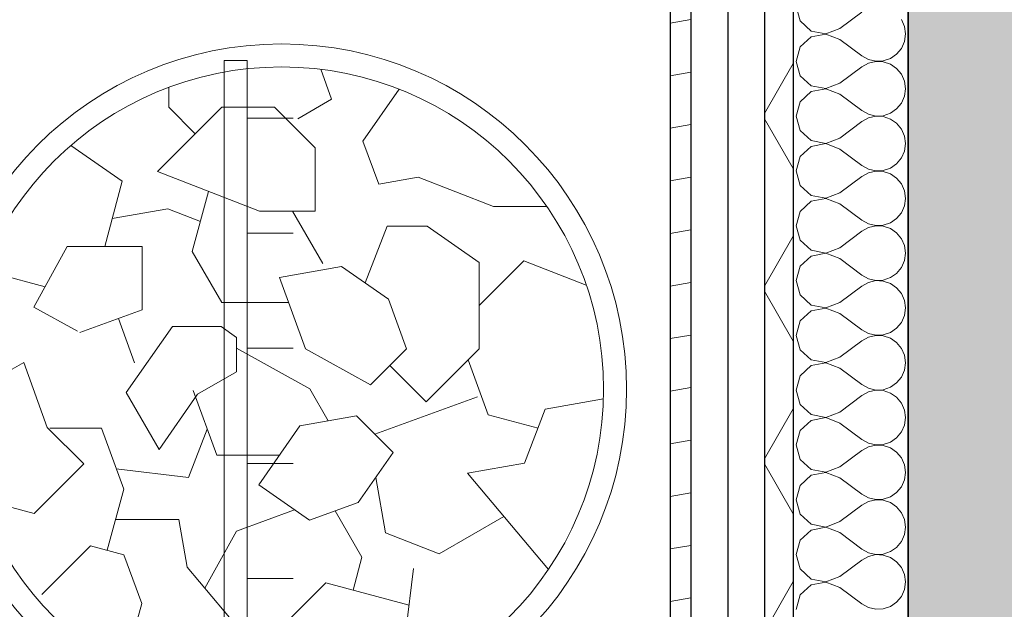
# Model space of a CAD drawing. Header units: millimetres. Extents: x -63554 to 200, y -19084 to 40052.
# Tile 83 of 120: x -45333 to -44477, y 4071 to 4584. Entities that reach past the tile are written whole.
import ezdxf

# ---------------------------------------------------------------- set-up
doc = ezdxf.new("R2010")
doc.units = ezdxf.units.MM
doc.header["$MEASUREMENT"] = 0
doc.linetypes.add('Dotted', pattern=[317.499995, 0, -317.499995])
for name, color, linetype in [('1241_Välisseinad', 7, 'Continuous'), ('New_014_Ruumi netopind', 7, 'Continuous'), ('New_1311_Vaheseinad', 7, 'Continuous'), ('New_1321_Põranda kattetarindid', 7, 'Continuous')]:
    doc.layers.add(name, color=color, linetype=linetype)
for name, color, linetype, lineweight in [('1241_Välisseinad_Pen_No__101', 252, 'Continuous', 13), ('1241_Välisseinad_Pen_No__41', 7, 'Continuous', 25), ('I-FURN_Pen_No__1_Pen_No__1', 7, 'Continuous', 13), ('New_1311_Vaheseinad_Pen_No__101', 252, 'Continuous', 13), ('New_1311_Vaheseinad_Pen_No__41', 7, 'Continuous', 25), ('New_1321_Põranda kattetarindid_Pen_No__41', 7, 'Continuous', 25)]:
    doc.layers.add(name, color=color, linetype=linetype, lineweight=lineweight)

# ---------------------------------------------------------------- blocks, each defined once
blk = doc.blocks.new('Slab_165_1', base_point=(-48040, 210))
at = {"layer": 'New_1321_Põranda kattetarindid_Pen_No__41', "color": 7, "linetype": 'Dotted', "lineweight": 25, "flags": 128}
blk.add_lwpolyline([(-48040, 210), (-44560.55, 210), (-44560.55, 5699.83), (-48040, 5699.83)], close=True, dxfattribs=at)
blk = doc.blocks.new('*X810')
at = {"layer": 'New_1311_Vaheseinad_Pen_No__101', "color": 252, "linetype": 'Continuous', "lineweight": 13}
for p, q in [((-44658.17, 4595.24), (-44654.61, 4582.72)), ((-44620.07, 4576.19), (-44601.03, 4590.48)), ((-44654.61, 4582.72), (-44645.01, 4573.94)), ((-44563.84, 4577.93), (-44566.49, 4583.95)), ((-44645.01, 4573.94), (-44632.22, 4571.52)), ((-44632.22, 4571.52), (-44620.07, 4576.19)), ((-44562.93, 4571.43), (-44563.84, 4577.93)), ((-44645.01, 4568.91), (-44654.61, 4560.14)), ((-44632.22, 4571.33), (-44645.01, 4568.91)), ((-44620.07, 4566.67), (-44632.22, 4571.33)), ((-44620.07, 4566.67), (-44601.03, 4552.38)), ((-44566.49, 4558.91), (-44563.84, 4564.92)), ((-44563.84, 4564.92), (-44562.93, 4571.43)), ((-44654.61, 4560.14), (-44658.17, 4547.62)), ((-44570.68, 4553.85), (-44566.49, 4558.91)), ((-44658.17, 4547.62), (-44654.61, 4535.1)), ((-44601.03, 4552.38), (-44595.28, 4549.2)), ((-44595.28, 4549.2), (-44588.88, 4547.72)), ((-44588.88, 4547.52), (-44595.28, 4546.04)), ((-44588.88, 4547.72), (-44582.32, 4548.03)), ((-44582.32, 4547.2), (-44588.88, 4547.52)), ((-44582.32, 4548.03), (-44576.09, 4550.13)), ((-44576.09, 4545.11), (-44582.32, 4547.2)), ((-44576.09, 4550.13), (-44570.68, 4553.85)), ((-44620.07, 4528.57), (-44601.03, 4542.86)), ((-44595.28, 4546.04), (-44601.03, 4542.86)), ((-44570.68, 4541.39), (-44576.09, 4545.11)), ((-44566.49, 4536.33), (-44570.68, 4541.39)), ((-44654.61, 4535.1), (-44645.01, 4526.32)), ((-44563.84, 4530.32), (-44566.49, 4536.33)), ((-44562.93, 4523.81), (-44563.84, 4530.32)), ((-44645.01, 4521.3), (-44654.61, 4512.52)), ((-44645.01, 4526.32), (-44632.22, 4523.91)), ((-44632.22, 4523.71), (-44645.01, 4521.3)), ((-44632.22, 4523.91), (-44620.07, 4528.57)), ((-44620.07, 4519.05), (-44632.22, 4523.71)), ((-44563.84, 4517.3), (-44562.93, 4523.81)), ((-44654.61, 4512.52), (-44658.17, 4500)), ((-44620.07, 4519.05), (-44601.03, 4504.76)), ((-44566.49, 4511.29), (-44563.84, 4517.3)), ((-44601.03, 4504.76), (-44595.28, 4501.58)), ((-44576.09, 4502.51), (-44570.68, 4506.23)), ((-44570.68, 4506.23), (-44566.49, 4511.29)), ((-44658.17, 4500), (-44654.61, 4487.48)), ((-44595.28, 4498.42), (-44601.03, 4495.24)), ((-44595.28, 4501.58), (-44588.88, 4500.1)), ((-44588.88, 4499.9), (-44595.28, 4498.42)), ((-44588.88, 4500.1), (-44582.32, 4500.41)), ((-44582.32, 4499.59), (-44588.88, 4499.9)), ((-44582.32, 4500.41), (-44576.09, 4502.51)), ((-44576.09, 4497.49), (-44582.32, 4499.59)), ((-44570.68, 4493.77), (-44576.09, 4497.49)), ((-44654.61, 4487.48), (-44645.01, 4478.7)), ((-44620.07, 4480.95), (-44601.03, 4495.24)), ((-44566.49, 4488.71), (-44570.68, 4493.77)), ((-44563.84, 4482.7), (-44566.49, 4488.71)), ((-44645.01, 4478.7), (-44632.22, 4476.29)), ((-44632.22, 4476.29), (-44620.07, 4480.95)), ((-44562.93, 4476.19), (-44563.84, 4482.7)), ((-44645.01, 4473.68), (-44654.61, 4464.9)), ((-44632.22, 4476.09), (-44645.01, 4473.68)), ((-44620.07, 4471.43), (-44632.22, 4476.09)), ((-44620.07, 4471.43), (-44601.03, 4457.14)), ((-44566.49, 4463.67), (-44563.84, 4469.68)), ((-44563.84, 4469.68), (-44562.93, 4476.19)), ((-44654.61, 4464.9), (-44658.17, 4452.38)), ((-44570.68, 4458.61), (-44566.49, 4463.67)), ((-44601.03, 4457.14), (-44595.28, 4453.96)), ((-44595.28, 4453.96), (-44588.88, 4452.48)), ((-44588.88, 4452.48), (-44582.32, 4452.8)), ((-44582.32, 4452.8), (-44576.09, 4454.89)), ((-44576.09, 4454.89), (-44570.68, 4458.61)), ((-44658.17, 4452.38), (-44654.61, 4439.86)), ((-44620.07, 4433.33), (-44601.03, 4447.62)), ((-44595.28, 4450.8), (-44601.03, 4447.62)), ((-44588.88, 4452.28), (-44595.28, 4450.8)), ((-44582.32, 4451.97), (-44588.88, 4452.28)), ((-44576.09, 4449.87), (-44582.32, 4451.97)), ((-44570.68, 4446.15), (-44576.09, 4449.87)), ((-44566.49, 4441.09), (-44570.68, 4446.15)), ((-44654.61, 4439.86), (-44645.01, 4431.09)), ((-44563.84, 4435.08), (-44566.49, 4441.09)), ((-44645.01, 4431.09), (-44632.22, 4428.67)), ((-44632.22, 4428.48), (-44645.01, 4426.06)), ((-44632.22, 4428.67), (-44620.07, 4433.33)), ((-44620.07, 4423.81), (-44632.22, 4428.48)), ((-44562.93, 4428.57), (-44563.84, 4435.08)), ((-44563.84, 4422.07), (-44562.93, 4428.57)), ((-44645.01, 4426.06), (-44654.61, 4417.28)), ((-44620.07, 4423.81), (-44601.03, 4409.52)), ((-44566.49, 4416.05), (-44563.84, 4422.07)), ((-44654.61, 4417.28), (-44658.17, 4404.76)), ((-44576.09, 4407.28), (-44570.68, 4411)), ((-44570.68, 4411), (-44566.49, 4416.05)), ((-44658.17, 4404.76), (-44654.61, 4392.24)), ((-44601.03, 4409.52), (-44595.28, 4406.34)), ((-44595.28, 4403.18), (-44601.03, 4400)), ((-44595.28, 4406.34), (-44588.88, 4404.86)), ((-44588.88, 4404.67), (-44595.28, 4403.18)), ((-44588.88, 4404.86), (-44582.32, 4405.18)), ((-44582.32, 4404.35), (-44588.88, 4404.67)), ((-44582.32, 4405.18), (-44576.09, 4407.28)), ((-44576.09, 4402.25), (-44582.32, 4404.35)), ((-44570.68, 4398.53), (-44576.09, 4402.25)), ((-44620.07, 4385.71), (-44601.03, 4400)), ((-44566.49, 4393.47), (-44570.68, 4398.53)), ((-44563.84, 4387.46), (-44566.49, 4393.47)), ((-44654.61, 4392.24), (-44645.01, 4383.47)), ((-44632.22, 4381.05), (-44620.07, 4385.71)), ((-44562.93, 4380.95), (-44563.84, 4387.46)), ((-44645.01, 4378.44), (-44654.61, 4369.66)), ((-44645.01, 4383.47), (-44632.22, 4381.05)), ((-44632.22, 4380.86), (-44645.01, 4378.44)), ((-44620.07, 4376.19), (-44632.22, 4380.86)), ((-44620.07, 4376.19), (-44601.03, 4361.9)), ((-44563.84, 4374.45), (-44562.93, 4380.95)), ((-44654.61, 4369.66), (-44658.17, 4357.14)), ((-44570.68, 4363.38), (-44566.49, 4368.43)), ((-44566.49, 4368.43), (-44563.84, 4374.45)), ((-44601.03, 4361.9), (-44595.28, 4358.73)), ((-44595.28, 4358.73), (-44588.88, 4357.24)), ((-44582.32, 4357.56), (-44576.09, 4359.66)), ((-44576.09, 4359.66), (-44570.68, 4363.38)), ((-44658.17, 4357.14), (-44654.61, 4344.63)), ((-44620.07, 4338.1), (-44601.03, 4352.38)), ((-44595.28, 4355.56), (-44601.03, 4352.38)), ((-44588.88, 4357.05), (-44595.28, 4355.56)), ((-44588.88, 4357.24), (-44582.32, 4357.56)), ((-44582.32, 4356.73), (-44588.88, 4357.05)), ((-44576.09, 4354.63), (-44582.32, 4356.73)), ((-44570.68, 4350.91), (-44576.09, 4354.63)), ((-44566.49, 4345.85), (-44570.68, 4350.91)), ((-44654.61, 4344.63), (-44645.01, 4335.85)), ((-44563.84, 4339.84), (-44566.49, 4345.85)), ((-44645.01, 4335.85), (-44632.22, 4333.43)), ((-44632.22, 4333.24), (-44645.01, 4330.82)), ((-44632.22, 4333.43), (-44620.07, 4338.1)), ((-44620.07, 4328.57), (-44632.22, 4333.24)), ((-44562.93, 4333.33), (-44563.84, 4339.84)), ((-44563.84, 4326.83), (-44562.93, 4333.33)), ((-44645.01, 4330.82), (-44654.61, 4322.04)), ((-44620.07, 4328.57), (-44601.03, 4314.29)), ((-44566.49, 4320.82), (-44563.84, 4326.83)), ((-44654.61, 4322.04), (-44658.17, 4309.52)), ((-44576.09, 4312.04), (-44570.68, 4315.76)), ((-44570.68, 4315.76), (-44566.49, 4320.82)), ((-44658.17, 4309.52), (-44654.61, 4297.01)), ((-44601.03, 4314.29), (-44595.28, 4311.11)), ((-44595.28, 4307.94), (-44601.03, 4304.76)), ((-44595.28, 4311.11), (-44588.88, 4309.62)), ((-44588.88, 4309.43), (-44595.28, 4307.94)), ((-44588.88, 4309.62), (-44582.32, 4309.94)), ((-44582.32, 4309.11), (-44588.88, 4309.43)), ((-44582.32, 4309.94), (-44576.09, 4312.04)), ((-44576.09, 4307.01), (-44582.32, 4309.11)), ((-44570.68, 4303.29), (-44576.09, 4307.01)), ((-44620.07, 4290.48), (-44601.03, 4304.76)), ((-44566.49, 4298.23), (-44570.68, 4303.29)), ((-44654.61, 4297.01), (-44645.01, 4288.23)), ((-44632.22, 4285.81), (-44620.07, 4290.48)), ((-44563.84, 4292.22), (-44566.49, 4298.23)), ((-44562.93, 4285.71), (-44563.84, 4292.22)), ((-44645.01, 4283.2), (-44654.61, 4274.42)), ((-44645.01, 4288.23), (-44632.22, 4285.81)), ((-44632.22, 4285.62), (-44645.01, 4283.2)), ((-44620.07, 4280.95), (-44632.22, 4285.62)), ((-44563.84, 4279.21), (-44562.93, 4285.71)), ((-44654.61, 4274.42), (-44658.17, 4261.9)), ((-44620.07, 4280.95), (-44601.03, 4266.67)), ((-44570.68, 4268.14), (-44566.49, 4273.2)), ((-44566.49, 4273.2), (-44563.84, 4279.21)), ((-44601.03, 4266.67), (-44595.28, 4263.49)), ((-44582.32, 4262.32), (-44576.09, 4264.42)), ((-44576.09, 4264.42), (-44570.68, 4268.14)), ((-44658.17, 4261.9), (-44654.61, 4249.39)), ((-44620.07, 4242.86), (-44601.03, 4257.14)), ((-44595.28, 4260.32), (-44601.03, 4257.14)), ((-44595.28, 4263.49), (-44588.88, 4262)), ((-44588.88, 4261.81), (-44595.28, 4260.32)), ((-44588.88, 4262), (-44582.32, 4262.32)), ((-44582.32, 4261.49), (-44588.88, 4261.81)), ((-44576.09, 4259.39), (-44582.32, 4261.49)), ((-44570.68, 4255.67), (-44576.09, 4259.39)), ((-44566.49, 4250.61), (-44570.68, 4255.67)), ((-44654.61, 4249.39), (-44645.01, 4240.61)), ((-44563.84, 4244.6), (-44566.49, 4250.61)), ((-44645.01, 4240.61), (-44632.22, 4238.19)), ((-44632.22, 4238.19), (-44620.07, 4242.86)), ((-44562.93, 4238.1), (-44563.84, 4244.6)), ((-44645.01, 4235.58), (-44654.61, 4226.8)), ((-44632.22, 4238), (-44645.01, 4235.58)), ((-44620.07, 4233.33), (-44632.22, 4238)), ((-44620.07, 4233.33), (-44601.03, 4219.05)), ((-44566.49, 4225.58), (-44563.84, 4231.59)), ((-44563.84, 4231.59), (-44562.93, 4238.1)), ((-44654.61, 4226.8), (-44658.17, 4214.29)), ((-44570.68, 4220.52), (-44566.49, 4225.58)), ((-44658.17, 4214.29), (-44654.61, 4201.77)), ((-44601.03, 4219.05), (-44595.28, 4215.87)), ((-44595.28, 4215.87), (-44588.88, 4214.38)), ((-44588.88, 4214.19), (-44595.28, 4212.7)), ((-44588.88, 4214.38), (-44582.32, 4214.7)), ((-44582.32, 4213.87), (-44588.88, 4214.19)), ((-44582.32, 4214.7), (-44576.09, 4216.8)), ((-44576.09, 4211.77), (-44582.32, 4213.87)), ((-44576.09, 4216.8), (-44570.68, 4220.52)), ((-44620.07, 4195.24), (-44601.03, 4209.52)), ((-44595.28, 4212.7), (-44601.03, 4209.52)), ((-44570.68, 4208.05), (-44576.09, 4211.77)), ((-44566.49, 4202.99), (-44570.68, 4208.05)), ((-44654.61, 4201.77), (-44645.01, 4192.99)), ((-44563.84, 4196.98), (-44566.49, 4202.99)), ((-44562.93, 4190.48), (-44563.84, 4196.98)), ((-44645.01, 4187.96), (-44654.61, 4179.18)), ((-44645.01, 4192.99), (-44632.22, 4190.57)), ((-44632.22, 4190.38), (-44645.01, 4187.96)), ((-44632.22, 4190.57), (-44620.07, 4195.24)), ((-44620.07, 4185.71), (-44632.22, 4190.38)), ((-44563.84, 4183.97), (-44562.93, 4190.48)), ((-44654.61, 4179.18), (-44658.17, 4166.67)), ((-44620.07, 4185.71), (-44601.03, 4171.43)), ((-44566.49, 4177.96), (-44563.84, 4183.97)), ((-44601.03, 4171.43), (-44595.28, 4168.25)), ((-44576.09, 4169.18), (-44570.68, 4172.9)), ((-44570.68, 4172.9), (-44566.49, 4177.96)), ((-44658.17, 4166.67), (-44654.61, 4154.15)), ((-44620.07, 4147.62), (-44601.03, 4161.9)), ((-44595.28, 4165.08), (-44601.03, 4161.9)), ((-44595.28, 4168.25), (-44588.88, 4166.76)), ((-44588.88, 4166.57), (-44595.28, 4165.08)), ((-44588.88, 4166.76), (-44582.32, 4167.08)), ((-44582.32, 4166.25), (-44588.88, 4166.57)), ((-44582.32, 4167.08), (-44576.09, 4169.18)), ((-44576.09, 4164.15), (-44582.32, 4166.25)), ((-44570.68, 4160.43), (-44576.09, 4164.15)), ((-44654.61, 4154.15), (-44645.01, 4145.37)), ((-44566.49, 4155.37), (-44570.68, 4160.43)), ((-44563.84, 4149.36), (-44566.49, 4155.37)), ((-44645.01, 4145.37), (-44632.22, 4142.95)), ((-44632.22, 4142.95), (-44620.07, 4147.62)), ((-44562.93, 4142.86), (-44563.84, 4149.36)), ((-44645.01, 4140.34), (-44654.61, 4131.57)), ((-44632.22, 4142.76), (-44645.01, 4140.34)), ((-44620.07, 4138.1), (-44632.22, 4142.76)), ((-44620.07, 4138.1), (-44601.03, 4123.81)), ((-44566.49, 4130.34), (-44563.84, 4136.35)), ((-44563.84, 4136.35), (-44562.93, 4142.86)), ((-44654.61, 4131.57), (-44658.17, 4119.05)), ((-44570.68, 4125.28), (-44566.49, 4130.34)), ((-44658.17, 4119.05), (-44654.61, 4106.53)), ((-44601.03, 4123.81), (-44595.28, 4120.63)), ((-44595.28, 4120.63), (-44588.88, 4119.14)), ((-44588.88, 4118.95), (-44595.28, 4117.46)), ((-44588.88, 4119.14), (-44582.32, 4119.46)), ((-44582.32, 4118.63), (-44588.88, 4118.95)), ((-44582.32, 4119.46), (-44576.09, 4121.56)), ((-44576.09, 4116.53), (-44582.32, 4118.63)), ((-44576.09, 4121.56), (-44570.68, 4125.28)), ((-44620.07, 4100), (-44601.03, 4114.29)), ((-44595.28, 4117.46), (-44601.03, 4114.29)), ((-44570.68, 4112.81), (-44576.09, 4116.53)), ((-44566.49, 4107.76), (-44570.68, 4112.81)), ((-44654.61, 4106.53), (-44645.01, 4097.75)), ((-44563.84, 4101.74), (-44566.49, 4107.76)), ((-44562.93, 4095.24), (-44563.84, 4101.74)), ((-44645.01, 4097.75), (-44632.22, 4095.33)), ((-44632.22, 4095.14), (-44645.01, 4092.72)), ((-44632.22, 4095.33), (-44620.07, 4100)), ((-44620.07, 4090.48), (-44632.22, 4095.14)), ((-44563.84, 4088.73), (-44562.93, 4095.24)), ((-44645.01, 4092.72), (-44654.61, 4083.95)), ((-44620.07, 4090.48), (-44601.03, 4076.19)), ((-44566.49, 4082.72), (-44563.84, 4088.73)), ((-44654.61, 4083.95), (-44658.17, 4071.43)), ((-44601.03, 4076.19), (-44595.28, 4073.01)), ((-44576.09, 4073.94), (-44570.68, 4077.66)), ((-44570.68, 4077.66), (-44566.49, 4082.72)), ((-44595.28, 4073.01), (-44588.88, 4071.52)), ((-44588.88, 4071.52), (-44582.32, 4071.84)), ((-44582.32, 4071.84), (-44576.09, 4073.94))]:
    blk.add_line(p, q, dxfattribs=at)
blk = doc.blocks.new('Wall_52_1', base_point=(-44767.55, 3946.83))
at = {"layer": 'New_1311_Vaheseinad_Pen_No__101', "linetype": 'Continuous', "lineweight": 13}
h = blk.add_hatch(dxfattribs=at)
h.set_pattern_fill('BATT_INSULATION_0001', color=252, style=0, pattern_type=2)
h.set_pattern_definition([(60, (0, 0), (-64.9519, 37.5), []), (120, (0, 0), (64.9519, 37.5), [])])
h.paths.add_polyline_path([(-44660.55, 3864.83), (-44660.55, 5575), (-44685.55, 5575), (-44685.55, 3864.83)])
h = blk.add_hatch(dxfattribs=at)
h.set_pattern_fill('WOOD_0001', color=252, style=0, pattern_type=2)
h.set_pattern_definition([(10, (0, 0), (-7.81417, 44.316348), [])])
h.paths.add_polyline_path([(-44749.55, 3946.83), (-44749.55, 5493), (-44767.55, 5493), (-44767.55, 3946.83)])
at = {"layer": 'New_1311_Vaheseinad_Pen_No__41', "color": 7, "linetype": 'Continuous', "lineweight": 25}
for p, q in [((-44660.55, 5600), (-44660.55, 3864.83)), ((-44685.55, 5575), (-44685.55, 3896.83)), ((-44717.55, 5543), (-44717.55, 3928.83)), ((-44749.55, 5511), (-44749.55, 3946.83))]:
    blk.add_line(p, q, dxfattribs=at)
at = {"layer": 'New_1311_Vaheseinad_Pen_No__41', "color": 7, "linetype": 'Continuous', "lineweight": 25, "flags": 128}
for points in [[(-44560.55, 3839.83), (-44560.55, 5700)], [(-44767.55, 5493), (-44767.55, 3946.83)]]:
    blk.add_lwpolyline(points, dxfattribs=at)
at = {"layer": 'New_1311_Vaheseinad', "color": 7, "lineweight": 25}
blk.add_blockref('*X810', (0, 0), dxfattribs=at)
blk = doc.blocks.new('Wall_158_1', base_point=(-44560.55, -110))
at = {"layer": '1241_Välisseinad_Pen_No__101', "linetype": 'Continuous', "lineweight": 0, "true_color": 0x4c4c4c}
blk.add_hatch(color=251, dxfattribs=at).paths.add_polyline_path([(-44560.55, 5699.83), (-44560.55, -110), (-44180.55, 210), (-44180.55, 5699.83)])
at = {"layer": '1241_Välisseinad_Pen_No__41', "color": 7, "linetype": 'Continuous', "lineweight": 25, "flags": 128}
blk.add_lwpolyline([(-44560.55, 5699.83), (-44560.55, 3739.83)], dxfattribs=at)

msp = doc.modelspace()

# ---------------------------------------------------------------- linework, layer by layer
at = {"layer": 'I-FURN_Pen_No__1_Pen_No__1', "color": 7, "linetype": 'Continuous', "lineweight": 13}
for p, q in [((-45155.55, 4548.25), (-45155.55, 3948.25)), ((-45135.55, 4548.25), (-45155.55, 4548.25)), ((-45135.55, 3948.25), (-45135.55, 4548.25)), ((-45062.03, 4514.68), (-45071.49, 4540.69)), ((-45203.61, 4507.77), (-45203.61, 4525.03)), ((-45003.25, 4523.41), (-45034.79, 4478.35)), ((-45091.33, 4497.77), (-45062.03, 4514.68)), ((-45213.56, 4451.78), (-45157.57, 4507.77)), ((-45180.59, 4484.75), (-45203.61, 4507.77)), ((-45157.57, 4507.77), (-45111.68, 4507.77)), ((-45111.68, 4507.77), (-45076.33, 4472.41)), ((-45135.55, 4498.25), (-45095.55, 4498.25)), ((-45034.79, 4478.35), (-45021.11, 4440.77)), ((-45244.15, 4443.41), (-45288.67, 4474.58)), ((-45076.33, 4472.41), (-45076.33, 4417.41)), ((-45124.84, 4417.41), (-45213.56, 4451.78)), ((-45021.11, 4440.77), (-44986.64, 4446.84)), ((-44986.64, 4446.84), (-44921.37, 4421.56)), ((-45259.37, 4386.59), (-45244.15, 4443.41)), ((-45169.2, 4434.59), (-45183.18, 4382.43)), ((-45204.58, 4419.51), (-45252.83, 4411)), ((-45176.19, 4408.51), (-45204.58, 4419.51)), ((-44921.37, 4421.56), (-44874.93, 4421.56)), ((-45076.33, 4417.41), (-45124.84, 4417.41)), ((-45069.81, 4372.09), (-45095.98, 4417.41)), ((-45032.94, 4355.12), (-45013.85, 4404.4)), ((-45013.85, 4404.4), (-44978.85, 4404.4)), ((-44978.85, 4404.4), (-44933.79, 4372.85)), ((-45135.55, 4398.25), (-45095.55, 4398.25)), ((-45320.91, 4334.08), (-45291.87, 4386.59)), ((-45291.87, 4386.59), (-45226.87, 4386.59)), ((-45226.87, 4386.59), (-45226.87, 4331.59)), ((-45183.18, 4382.43), (-45157.48, 4337.92)), ((-45107.46, 4359.82), (-45053.3, 4369.37)), ((-45053.3, 4369.37), (-45012.58, 4340.86)), ((-44933.79, 4335.35), (-44894.9, 4374.24)), ((-44933.79, 4372.85), (-44933.79, 4297.85)), ((-44894.9, 4374.24), (-44840.55, 4353.19)), ((-45311.23, 4351.58), (-45365.75, 4366.19)), ((-45084.87, 4297.77), (-45107.46, 4359.82)), ((-45282.89, 4313.05), (-45320.91, 4334.08)), ((-45157.48, 4337.92), (-45099.49, 4337.92)), ((-45012.58, 4340.86), (-44996.89, 4297.77)), ((-45226.87, 4331.59), (-45280.87, 4311.94)), ((-45233.4, 4285.69), (-45247.39, 4324.12)), ((-45240.55, 4259.73), (-45200.4, 4317.07)), ((-45200.4, 4317.07), (-45158.16, 4317.07)), ((-45158.16, 4317.07), (-45144.87, 4307.77)), ((-45144.87, 4307.77), (-45144.87, 4277.77)), ((-45081, 4263.04), (-45144.87, 4298.36)), ((-45135.55, 4298.25), (-45095.55, 4298.25)), ((-45028.22, 4266.44), (-45084.87, 4297.77)), ((-44996.89, 4297.77), (-45028.22, 4266.44)), ((-44933.79, 4297.85), (-44979.76, 4251.89)), ((-45329.8, 4285.97), (-45385.41, 4253.86)), ((-45309.28, 4229.58), (-45329.8, 4285.97)), ((-44979.76, 4251.89), (-45011.26, 4283.4)), ((-44926.02, 4240.55), (-44943.39, 4288.26)), ((-45144.87, 4277.77), (-45178.52, 4258.34)), ((-45212.08, 4210.41), (-45240.55, 4259.73)), ((-45178.52, 4258.34), (-45212.08, 4210.41)), ((-45161.97, 4205.31), (-45182.49, 4261.69)), ((-45064.95, 4235.24), (-45081, 4263.04)), ((-45024.42, 4223.68), (-44935.15, 4256.17)), ((-44825.68, 4254.26), (-44876.18, 4245.36)), ((-45040.33, 4239.58), (-45089.57, 4230.9)), ((-45008.51, 4207.77), (-45040.33, 4239.58)), ((-44882.55, 4228.9), (-44926.02, 4240.55)), ((-44876.18, 4245.36), (-44894.33, 4198.49)), ((-45089.57, 4230.9), (-45125.42, 4179.71)), ((-45277.46, 4197.77), (-45309.28, 4229.58)), ((-45262.13, 4228.9), (-45307.13, 4228.9)), ((-45242.85, 4175.92), (-45262.13, 4228.9)), ((-45170.24, 4228.02), (-45186.49, 4186.06)), ((-45107.49, 4205.31), (-45161.97, 4205.31)), ((-45039.01, 4164.21), (-45008.51, 4207.77)), ((-45320.58, 4154.64), (-45277.46, 4197.77)), ((-45135.55, 4198.25), (-45095.55, 4198.25)), ((-44894.33, 4198.49), (-44943.77, 4189.77)), ((-45186.49, 4186.06), (-45249.29, 4193.61)), ((-44943.77, 4189.77), (-44873.52, 4106.05)), ((-45125.42, 4179.71), (-45081.3, 4148.82)), ((-45015.17, 4137.78), (-45023.69, 4186.08)), ((-45257.09, 4122.8), (-45242.85, 4175.92)), ((-45368.88, 4167.59), (-45320.58, 4154.64)), ((-45081.3, 4148.82), (-45039.01, 4164.21)), ((-45144.87, 4139.46), (-45094.25, 4157.89)), ((-45035.68, 4116.88), (-45058.84, 4156.99)), ((-45249.97, 4149.36), (-45194.97, 4149.36)), ((-45194.97, 4149.36), (-45187.67, 4107.98)), ((-44912.26, 4152.22), (-44968.55, 4119.72)), ((-45172.37, 4089.74), (-45144.87, 4139.46)), ((-44968.55, 4119.72), (-45015.17, 4137.78)), ((-45271.58, 4126.68), (-45314, 4084.25)), ((-45242.6, 4118.92), (-45271.58, 4126.68)), ((-45227.21, 4076.63), (-45242.6, 4118.92)), ((-45043.4, 4088.07), (-45035.68, 4116.88)), ((-45187.67, 4107.98), (-45144.87, 4056.97)), ((-44998.49, 4043.15), (-44990.83, 4106.86)), ((-45135.55, 4098.25), (-45095.55, 4098.25)), ((-45067.1, 4094.42), (-45098.92, 4062.6)), ((-44994.66, 4075), (-45067.1, 4094.42)), ((-45242.74, 4018.67), (-45227.21, 4076.63))]:
    msp.add_line(p, q, dxfattribs=at)
for radius in [300, 280]:
    msp.add_circle((-45105.55, 4262.77), radius, dxfattribs=at)
at = {"layer": 'New_014_Ruumi netopind', "color": 254, "linetype": 'Continuous', "lineweight": 0, "true_color": 0xfdf2d0, "flags": 128}
msp.add_lwpolyline([(-44767.55, 5493), (-47933, 5493), (-47933, 3946.83), (-44767.55, 3946.83)], close=True, dxfattribs=at)

# ---------------------------------------------------------------- block references
at = {"layer": '1241_Välisseinad', "color": 7, "lineweight": 25}
msp.add_blockref('Wall_158_1', (-44560.55, -110), dxfattribs=at)
at = {"layer": 'New_1311_Vaheseinad', "color": 7, "lineweight": 25}
msp.add_blockref('Wall_52_1', (-44767.55, 3946.83), dxfattribs=at)
at = {"layer": 'New_1321_Põranda kattetarindid', "color": 7, "linetype": 'Dotted', "lineweight": 25}
msp.add_blockref('Slab_165_1', (-48040, 210), dxfattribs=at)

doc.saveas('drawing.dxf')
